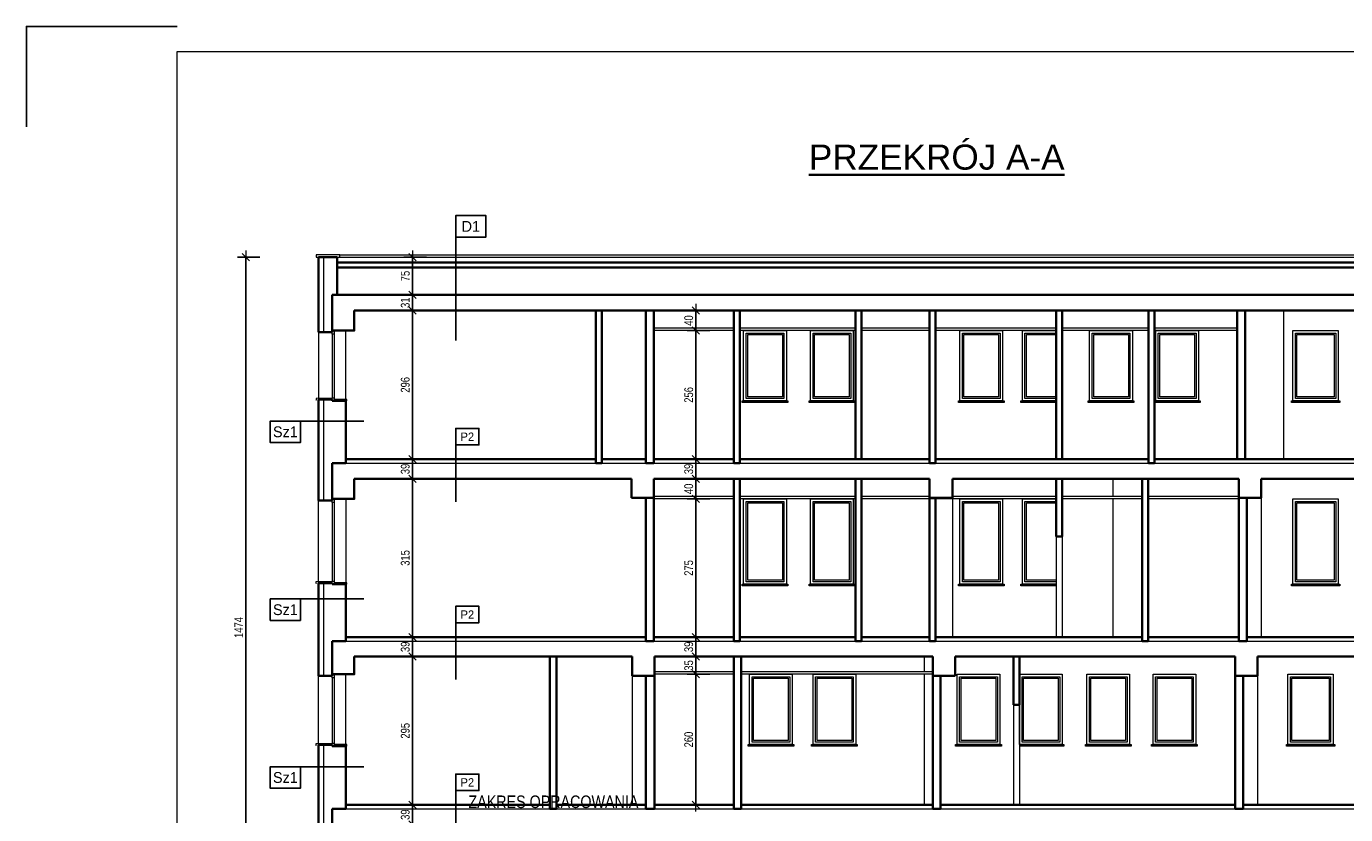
# Model space of a CAD drawing. Header units: millimetres. Extents: x 27490 to 108194, y -40520 to 41185.
# Tile 58 of 65: x 75952 to 78576, y -31072 to -29503. Entities that reach past the tile are written whole.
import ezdxf
from ezdxf.enums import TextEntityAlignment as Align

# ---------------------------------------------------------------- set-up
doc = ezdxf.new("R2010")
doc.units = ezdxf.units.MM
doc.layers.get('0').update_dxf_attribs({"lineweight": 18})
doc.layers.get('Defpoints').update_dxf_attribs({"lineweight": 18})
for name, color, linetype, lineweight in [('BA_txs', 2, 'Continuous', 18), ('M_Ramki do druku', 7, 'Continuous', 18), ('M_Ramki rysunków', 2, 'Continuous', 18), ('M_Teksty duże', 3, 'Continuous', 35), ('PG_STOLARKA', 1, 'Continuous', 18), ('PG_WIDOKOWE_CIENKIE', 1, 'Continuous', 18), ('PG_WYMIARY', 1, 'Continuous', 18), ('PG_ŚCIANY_SŁUPY', 4, 'Continuous', 35)]:
    doc.layers.add(name, color=color, linetype=linetype, lineweight=lineweight)
doc.layers.add('BS_TXG', color=2, linetype='Continuous')
doc.styles.add('BIKTG', font='BIKROMSW.SHX')
doc.styles.add('BIKTS', font='bikromsw.shx', dxfattribs={"width": 0.85})
doc.styles.add('BIKWYM', font='BIKROMSW.SHX', dxfattribs={"width": 0.8})
doc.styles.add('MCAD_TD', font='arial.ttf')
doc.dimstyles.new('BA_KR_50', dxfattribs={"dimscale": 0.5, "dimtxt": 25, "dimasz": 1.666667, "dimexe": 24, "dimexo": 0, "dimgap": 0, "dimtad": 0, "dimdec": 1, "dimrnd": 0.5, "dimzin": 9, "dimdsep": 46, "dimtxsty": 'BIKWYM', "dimblk": 'WYM-KR', "dimcen": 0, "dimdle": 20, "dimclrd": 256, "dimclre": 256, "dimclrt": 7, "dimadec": 0, "dimazin": 0, "dimtfac": 0.033333, "dimtdec": 1, "dimtmove": 0, "dimatfit": 3, "dimldrblk": 'WYM-KR', "dimfxl": 40, "dimfxlon": 1, "dimtvp": 0.8, "dimtolj": 1, "dimarcsym": 0})

# ---------------------------------------------------------------- blocks, each defined once
blk = doc.blocks.new('Znacznik_narozny')
at = {"layer": 'M_Ramki do druku', "lineweight": -2}
blk.add_lwpolyline([(0, -20), (0, 0), (20, 0)], dxfattribs=at)
blk = doc.blocks.new('OZNWAR')
blk.add_lwpolyline([(-35, 0), (-35, 50), (35, 50), (35, 0)], close=True)
at = {"style": 'BIKTG'}
blk.add_attdef('OZNWAR', text='', height=25, dxfattribs=at).set_placement((0, 25), align=Align.MIDDLE)
blk = doc.blocks.new('WYM-KR')
at = {"linetype": 'ByBlock'}
blk.add_line((11.52, 0), (-11.52, 0), dxfattribs=at)
at = {"color": 7, "linetype": 'ByBlock'}
blk.add_line((6.24, 6.24), (-6.24, -6.24), dxfattribs=at)
blk = doc.blocks.new('*D663')
at = {"layer": 'Defpoints', "color": 0, "transparency": 16777216}
for p in [(76719.8, -31052.9), (76993.3, -31052.9), (76910.3, -31091.9)]:
    blk.add_point(p, dxfattribs=at)
at = {"layer": 'PG_WYMIARY', "lineweight": -2, "transparency": 16777216}
for p, q in [((76747.8, -31052.9), (76703, -31052.9)), ((76719.8, -31090.7), (76719.8, -31054)), ((76747.8, -31091.9), (76703, -31091.9))]:
    blk.add_line(p, q, dxfattribs=at)
at = {"layer": 'PG_WYMIARY', "lineweight": -2, "transparency": 16777216, "xscale": 1.166666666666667, "yscale": 1.166666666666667, "zscale": 1.166666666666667}
for p, rotation in [((76719.8, -31052.9), 90), ((76719.8, -31091.9), 270)]:
    blk.add_blockref('WYM-KR', p, dxfattribs=dict(at, rotation=rotation))
at = {"layer": 'PG_WYMIARY', "color": 7, "transparency": 16777216, "insert": (76705.8, -31072.4), "char_height": 17.5, "attachment_point": 5, "rotation": 90, "style": 'BIKWYM'}
blk.add_mtext('\\A1;39', dxfattribs=at)
blk = doc.blocks.new('*D664')
at = {"layer": 'Defpoints', "color": 0, "transparency": 16777216}
for p in [(76719.8, -30757.9), (76993.3, -30757.9), (76993.3, -31052.9)]:
    blk.add_point(p, dxfattribs=at)
at = {"layer": 'PG_WYMIARY', "lineweight": -2, "transparency": 16777216}
for p, q in [((76747.8, -30757.9), (76703, -30757.9)), ((76719.8, -31051.7), (76719.8, -30759)), ((76747.8, -31052.9), (76703, -31052.9))]:
    blk.add_line(p, q, dxfattribs=at)
at = {"layer": 'PG_WYMIARY', "lineweight": -2, "transparency": 16777216, "xscale": 1.166666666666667, "yscale": 1.166666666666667, "zscale": 1.166666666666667}
for p, rotation in [((76719.8, -30757.9), 90), ((76719.8, -31052.9), 270)]:
    blk.add_blockref('WYM-KR', p, dxfattribs=dict(at, rotation=rotation))
at = {"layer": 'PG_WYMIARY', "color": 7, "transparency": 16777216, "insert": (76705.8, -30905.4), "char_height": 17.5, "attachment_point": 5, "rotation": 90, "style": 'BIKWYM'}
blk.add_mtext('\\A1;295', dxfattribs=at)
blk = doc.blocks.new('*D657')
at = {"layer": 'Defpoints', "color": 0, "transparency": 16777216}
for p in [(76719.8, -30718.9), (76993.3, -30718.9), (76993.3, -30757.9)]:
    blk.add_point(p, dxfattribs=at)
at = {"layer": 'PG_WYMIARY', "lineweight": -2, "transparency": 16777216}
for p, q in [((76747.8, -30718.9), (76703, -30718.9)), ((76719.8, -30756.7), (76719.8, -30720)), ((76747.8, -30757.9), (76703, -30757.9))]:
    blk.add_line(p, q, dxfattribs=at)
at = {"layer": 'PG_WYMIARY', "lineweight": -2, "transparency": 16777216, "xscale": 1.166666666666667, "yscale": 1.166666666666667, "zscale": 1.166666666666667}
for p, rotation in [((76719.8, -30718.9), 90), ((76719.8, -30757.9), 270)]:
    blk.add_blockref('WYM-KR', p, dxfattribs=dict(at, rotation=rotation))
at = {"layer": 'PG_WYMIARY', "color": 7, "transparency": 16777216, "insert": (76705.8, -30738.4), "char_height": 17.5, "attachment_point": 5, "rotation": 90, "style": 'BIKWYM'}
blk.add_mtext('\\A1;39', dxfattribs=at)
blk = doc.blocks.new('*D658')
at = {"layer": 'Defpoints', "color": 0, "transparency": 16777216}
for p in [(76719.8, -30403.9), (76993.3, -30403.9), (76993.3, -30718.9)]:
    blk.add_point(p, dxfattribs=at)
at = {"layer": 'PG_WYMIARY', "lineweight": -2, "transparency": 16777216}
for p, q in [((76747.8, -30403.9), (76703, -30403.9)), ((76719.8, -30717.7), (76719.8, -30405)), ((76747.8, -30718.9), (76703, -30718.9))]:
    blk.add_line(p, q, dxfattribs=at)
at = {"layer": 'PG_WYMIARY', "lineweight": -2, "transparency": 16777216, "xscale": 1.166666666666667, "yscale": 1.166666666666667, "zscale": 1.166666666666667}
for p, rotation in [((76719.8, -30403.9), 90), ((76719.8, -30718.9), 270)]:
    blk.add_blockref('WYM-KR', p, dxfattribs=dict(at, rotation=rotation))
at = {"layer": 'PG_WYMIARY', "color": 7, "transparency": 16777216, "insert": (76705.8, -30561.4), "char_height": 17.5, "attachment_point": 5, "rotation": 90, "style": 'BIKWYM'}
blk.add_mtext('\\A1;315', dxfattribs=at)
blk = doc.blocks.new('*D659')
at = {"layer": 'Defpoints', "color": 0, "transparency": 16777216}
for p in [(76719.8, -30364.9), (77084.8, -30364.9), (76993.3, -30403.9)]:
    blk.add_point(p, dxfattribs=at)
at = {"layer": 'PG_WYMIARY', "lineweight": -2, "transparency": 16777216}
for p, q in [((76747.8, -30364.9), (76703, -30364.9)), ((76719.8, -30402.7), (76719.8, -30366)), ((76747.8, -30403.9), (76703, -30403.9))]:
    blk.add_line(p, q, dxfattribs=at)
at = {"layer": 'PG_WYMIARY', "lineweight": -2, "transparency": 16777216, "xscale": 1.166666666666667, "yscale": 1.166666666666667, "zscale": 1.166666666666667}
for p, rotation in [((76719.8, -30364.9), 90), ((76719.8, -30403.9), 270)]:
    blk.add_blockref('WYM-KR', p, dxfattribs=dict(at, rotation=rotation))
at = {"layer": 'PG_WYMIARY', "color": 7, "transparency": 16777216, "insert": (76705.8, -30384.4), "char_height": 17.5, "attachment_point": 5, "rotation": 90, "style": 'BIKWYM'}
blk.add_mtext('\\A1;39', dxfattribs=at)
blk = doc.blocks.new('*D660')
at = {"layer": 'Defpoints', "color": 0, "transparency": 16777216}
for p in [(76719.8, -30068.9), (77084.8, -30068.9), (77084.8, -30364.9)]:
    blk.add_point(p, dxfattribs=at)
at = {"layer": 'PG_WYMIARY', "lineweight": -2, "transparency": 16777216}
for p, q in [((76747.8, -30068.9), (76703, -30068.9)), ((76719.8, -30363.7), (76719.8, -30070)), ((76747.8, -30364.9), (76703, -30364.9))]:
    blk.add_line(p, q, dxfattribs=at)
at = {"layer": 'PG_WYMIARY', "lineweight": -2, "transparency": 16777216, "xscale": 1.166666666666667, "yscale": 1.166666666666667, "zscale": 1.166666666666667}
for p, rotation in [((76719.8, -30068.9), 90), ((76719.8, -30364.9), 270)]:
    blk.add_blockref('WYM-KR', p, dxfattribs=dict(at, rotation=rotation))
at = {"layer": 'PG_WYMIARY', "color": 7, "transparency": 16777216, "insert": (76705.8, -30216.9), "char_height": 17.5, "attachment_point": 5, "rotation": 90, "style": 'BIKWYM'}
blk.add_mtext('\\A1;296', dxfattribs=at)
blk = doc.blocks.new('*D648')
at = {"layer": 'Defpoints', "color": 0, "transparency": 16777216}
for p in [(77283.4, -30792.9), (77359.3, -30792.9), (77359.3, -31052.9)]:
    blk.add_point(p, dxfattribs=at)
at = {"layer": 'PG_WYMIARY', "lineweight": -2, "transparency": 16777216}
for p, q in [((77311.4, -30792.9), (77266.6, -30792.9)), ((77283.4, -31051.7), (77283.4, -30794)), ((77311.4, -31052.9), (77266.6, -31052.9))]:
    blk.add_line(p, q, dxfattribs=at)
at = {"layer": 'PG_WYMIARY', "lineweight": -2, "transparency": 16777216, "xscale": 1.166666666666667, "yscale": 1.166666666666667, "zscale": 1.166666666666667}
for p, rotation in [((77283.4, -30792.9), 90), ((77283.4, -31052.9), 270)]:
    blk.add_blockref('WYM-KR', p, dxfattribs=dict(at, rotation=rotation))
at = {"layer": 'PG_WYMIARY', "color": 7, "transparency": 16777216, "insert": (77269.4, -30922.9), "char_height": 17.5, "attachment_point": 5, "rotation": 90, "style": 'BIKWYM'}
blk.add_mtext('\\A1;260', dxfattribs=at)
blk = doc.blocks.new('*D649')
at = {"layer": 'Defpoints', "color": 0, "transparency": 16777216}
for p in [(77283.4, -30757.9), (77359.3, -30757.9), (77359.3, -30792.9)]:
    blk.add_point(p, dxfattribs=at)
at = {"layer": 'PG_WYMIARY', "lineweight": -2, "transparency": 16777216}
for p, q in [((77311.4, -30757.9), (77266.6, -30757.9)), ((77283.4, -30791.7), (77283.4, -30759)), ((77311.4, -30792.9), (77266.6, -30792.9))]:
    blk.add_line(p, q, dxfattribs=at)
at = {"layer": 'PG_WYMIARY', "lineweight": -2, "transparency": 16777216, "xscale": 1.166666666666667, "yscale": 1.166666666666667, "zscale": 1.166666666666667}
for p, rotation in [((77283.4, -30757.9), 90), ((77283.4, -30792.9), 270)]:
    blk.add_blockref('WYM-KR', p, dxfattribs=dict(at, rotation=rotation))
at = {"layer": 'PG_WYMIARY', "color": 7, "transparency": 16777216, "insert": (77269.4, -30775.4), "char_height": 17.5, "attachment_point": 5, "rotation": 90, "style": 'BIKWYM'}
blk.add_mtext('\\A1;35', dxfattribs=at)
blk = doc.blocks.new('*D650')
at = {"layer": 'Defpoints', "color": 0, "transparency": 16777216}
for p in [(77283.4, -30718.9), (77359.3, -30718.9), (77359.3, -30757.9)]:
    blk.add_point(p, dxfattribs=at)
at = {"layer": 'PG_WYMIARY', "lineweight": -2, "transparency": 16777216}
for p, q in [((77311.4, -30718.9), (77266.6, -30718.9)), ((77283.4, -30756.7), (77283.4, -30720)), ((77311.4, -30757.9), (77266.6, -30757.9))]:
    blk.add_line(p, q, dxfattribs=at)
at = {"layer": 'PG_WYMIARY', "lineweight": -2, "transparency": 16777216, "xscale": 1.166666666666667, "yscale": 1.166666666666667, "zscale": 1.166666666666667}
for p, rotation in [((77283.4, -30718.9), 90), ((77283.4, -30757.9), 270)]:
    blk.add_blockref('WYM-KR', p, dxfattribs=dict(at, rotation=rotation))
at = {"layer": 'PG_WYMIARY', "color": 7, "transparency": 16777216, "insert": (77269.4, -30738.4), "char_height": 17.5, "attachment_point": 5, "rotation": 90, "style": 'BIKWYM'}
blk.add_mtext('\\A1;39', dxfattribs=at)
blk = doc.blocks.new('*D651')
at = {"layer": 'Defpoints', "color": 0, "transparency": 16777216}
for p in [(77283.4, -30443.9), (77358.8, -30443.9), (77359.3, -30718.9)]:
    blk.add_point(p, dxfattribs=at)
at = {"layer": 'PG_WYMIARY', "lineweight": -2, "transparency": 16777216}
for p, q in [((77311.4, -30443.9), (77266.6, -30443.9)), ((77283.4, -30717.7), (77283.4, -30445)), ((77311.4, -30718.9), (77266.6, -30718.9))]:
    blk.add_line(p, q, dxfattribs=at)
at = {"layer": 'PG_WYMIARY', "lineweight": -2, "transparency": 16777216, "xscale": 1.166666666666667, "yscale": 1.166666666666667, "zscale": 1.166666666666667}
for p, rotation in [((77283.4, -30443.9), 90), ((77283.4, -30718.9), 270)]:
    blk.add_blockref('WYM-KR', p, dxfattribs=dict(at, rotation=rotation))
at = {"layer": 'PG_WYMIARY', "color": 7, "transparency": 16777216, "insert": (77269.4, -30581.4), "char_height": 17.5, "attachment_point": 5, "rotation": 90, "style": 'BIKWYM'}
blk.add_mtext('\\A1;275', dxfattribs=at)
blk = doc.blocks.new('*D652')
at = {"layer": 'Defpoints', "color": 0, "transparency": 16777216}
for p in [(77283.4, -30403.9), (77358.8, -30403.9), (77358.8, -30443.9)]:
    blk.add_point(p, dxfattribs=at)
at = {"layer": 'PG_WYMIARY', "lineweight": -2, "transparency": 16777216}
for p, q in [((77311.4, -30403.9), (77266.6, -30403.9)), ((77283.4, -30442.7), (77283.4, -30405)), ((77311.4, -30443.9), (77266.6, -30443.9))]:
    blk.add_line(p, q, dxfattribs=at)
at = {"layer": 'PG_WYMIARY', "lineweight": -2, "transparency": 16777216, "xscale": 1.166666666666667, "yscale": 1.166666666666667, "zscale": 1.166666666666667}
for p, rotation in [((77283.4, -30403.9), 90), ((77283.4, -30443.9), 270)]:
    blk.add_blockref('WYM-KR', p, dxfattribs=dict(at, rotation=rotation))
at = {"layer": 'PG_WYMIARY', "color": 7, "transparency": 16777216, "insert": (77269.4, -30423.9), "char_height": 17.5, "attachment_point": 5, "rotation": 90, "style": 'BIKWYM'}
blk.add_mtext('\\A1;40', dxfattribs=at)
blk = doc.blocks.new('*D654')
at = {"layer": 'Defpoints', "color": 0, "transparency": 16777216}
for p in [(77283.4, -30364.9), (77358.8, -30364.9), (77358.8, -30403.9)]:
    blk.add_point(p, dxfattribs=at)
at = {"layer": 'PG_WYMIARY', "lineweight": -2, "transparency": 16777216}
for p, q in [((77311.4, -30364.9), (77266.6, -30364.9)), ((77283.4, -30402.7), (77283.4, -30366)), ((77311.4, -30403.9), (77266.6, -30403.9))]:
    blk.add_line(p, q, dxfattribs=at)
at = {"layer": 'PG_WYMIARY', "lineweight": -2, "transparency": 16777216, "xscale": 1.166666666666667, "yscale": 1.166666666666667, "zscale": 1.166666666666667}
for p, rotation in [((77283.4, -30364.9), 90), ((77283.4, -30403.9), 270)]:
    blk.add_blockref('WYM-KR', p, dxfattribs=dict(at, rotation=rotation))
at = {"layer": 'PG_WYMIARY', "color": 7, "transparency": 16777216, "insert": (77269.4, -30384.4), "char_height": 17.5, "attachment_point": 5, "rotation": 90, "style": 'BIKWYM'}
blk.add_mtext('\\A1;39', dxfattribs=at)
blk = doc.blocks.new('*D655')
at = {"layer": 'Defpoints', "color": 0, "transparency": 16777216}
for p in [(77283.4, -30108.9), (77358.8, -30108.9), (77358.8, -30364.9)]:
    blk.add_point(p, dxfattribs=at)
at = {"layer": 'PG_WYMIARY', "lineweight": -2, "transparency": 16777216}
for p, q in [((77311.4, -30108.9), (77266.6, -30108.9)), ((77283.4, -30363.7), (77283.4, -30110)), ((77311.4, -30364.9), (77266.6, -30364.9))]:
    blk.add_line(p, q, dxfattribs=at)
at = {"layer": 'PG_WYMIARY', "lineweight": -2, "transparency": 16777216, "xscale": 1.166666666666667, "yscale": 1.166666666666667, "zscale": 1.166666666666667}
for p, rotation in [((77283.4, -30108.9), 90), ((77283.4, -30364.9), 270)]:
    blk.add_blockref('WYM-KR', p, dxfattribs=dict(at, rotation=rotation))
at = {"layer": 'PG_WYMIARY', "color": 7, "transparency": 16777216, "insert": (77269.4, -30236.9), "char_height": 17.5, "attachment_point": 5, "rotation": 90, "style": 'BIKWYM'}
blk.add_mtext('\\A1;256', dxfattribs=at)
blk = doc.blocks.new('*D656')
at = {"layer": 'Defpoints', "color": 0, "transparency": 16777216}
for p in [(77283.4, -30068.9), (77358.8, -30068.9), (77358.8, -30108.9)]:
    blk.add_point(p, dxfattribs=at)
at = {"layer": 'PG_WYMIARY', "lineweight": -2, "transparency": 16777216}
for p, q in [((77311.4, -30068.9), (77266.6, -30068.9)), ((77283.4, -30107.7), (77283.4, -30070)), ((77311.4, -30108.9), (77266.6, -30108.9))]:
    blk.add_line(p, q, dxfattribs=at)
at = {"layer": 'PG_WYMIARY', "lineweight": -2, "transparency": 16777216, "xscale": 1.166666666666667, "yscale": 1.166666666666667, "zscale": 1.166666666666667}
for p, rotation in [((77283.4, -30068.9), 90), ((77283.4, -30108.9), 270)]:
    blk.add_blockref('WYM-KR', p, dxfattribs=dict(at, rotation=rotation))
at = {"layer": 'PG_WYMIARY', "color": 7, "transparency": 16777216, "insert": (77269.4, -30088.9), "char_height": 17.5, "attachment_point": 5, "rotation": 90, "style": 'BIKWYM'}
blk.add_mtext('\\A1;40', dxfattribs=at)
blk = doc.blocks.new('*D653')
at = {"layer": 'Defpoints', "color": 0, "transparency": 16777216}
for p in [(76719.8, -30037.9), (76867.6, -30037.9), (77084.8, -30068.9)]:
    blk.add_point(p, dxfattribs=at)
at = {"layer": 'PG_WYMIARY', "lineweight": -2, "transparency": 16777216}
for p, q in [((76747.8, -30037.9), (76703, -30037.9)), ((76719.8, -30067.7), (76719.8, -30039)), ((76747.8, -30068.9), (76703, -30068.9))]:
    blk.add_line(p, q, dxfattribs=at)
at = {"layer": 'PG_WYMIARY', "lineweight": -2, "transparency": 16777216, "xscale": 1.166666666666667, "yscale": 1.166666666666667, "zscale": 1.166666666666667}
for p, rotation in [((76719.8, -30037.9), 90), ((76719.8, -30068.9), 270)]:
    blk.add_blockref('WYM-KR', p, dxfattribs=dict(at, rotation=rotation))
at = {"layer": 'PG_WYMIARY', "color": 7, "transparency": 16777216, "insert": (76705.8, -30053.4), "char_height": 17.5, "attachment_point": 5, "rotation": 90, "style": 'BIKWYM'}
blk.add_mtext('\\A1;31', dxfattribs=at)
blk = doc.blocks.new('*D645')
at = {"layer": 'Defpoints', "color": 0, "transparency": 16777216}
for p in [(76719.8, -29962.9), (76867.6, -29962.9), (76867.6, -30037.9)]:
    blk.add_point(p, dxfattribs=at)
at = {"layer": 'PG_WYMIARY', "lineweight": -2, "transparency": 16777216}
for p, q in [((76747.8, -29962.9), (76703, -29962.9)), ((76719.8, -30036.7), (76719.8, -29964)), ((76747.8, -30037.9), (76703, -30037.9))]:
    blk.add_line(p, q, dxfattribs=at)
at = {"layer": 'PG_WYMIARY', "lineweight": -2, "transparency": 16777216, "xscale": 1.166666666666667, "yscale": 1.166666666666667, "zscale": 1.166666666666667}
for p, rotation in [((76719.8, -29962.9), 90), ((76719.8, -30037.9), 270)]:
    blk.add_blockref('WYM-KR', p, dxfattribs=dict(at, rotation=rotation))
at = {"layer": 'PG_WYMIARY', "color": 7, "transparency": 16777216, "insert": (76705.8, -30000.4), "char_height": 17.5, "attachment_point": 5, "rotation": 90, "style": 'BIKWYM'}
blk.add_mtext('\\A1;75', dxfattribs=at)
blk = doc.blocks.new('*D646')
at = {"layer": 'Defpoints', "color": 0, "transparency": 16777216}
for p in [(76533.3, -29962.9), (76388.6, -31436.9), (76537.3, -31436.9)]:
    blk.add_point(p, dxfattribs=at)
at = {"layer": 'PG_WYMIARY', "lineweight": -2, "transparency": 16777216}
for p, q in [((76416.6, -29962.9), (76371.8, -29962.9)), ((76388.6, -29964), (76388.6, -31435.7)), ((76416.6, -31436.9), (76371.8, -31436.9))]:
    blk.add_line(p, q, dxfattribs=at)
at = {"layer": 'PG_WYMIARY', "lineweight": -2, "transparency": 16777216, "xscale": 1.166666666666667, "yscale": 1.166666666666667, "zscale": 1.166666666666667}
for p, rotation in [((76388.6, -29962.9), 90), ((76388.6, -31436.9), 270)]:
    blk.add_blockref('WYM-KR', p, dxfattribs=dict(at, rotation=rotation))
at = {"layer": 'PG_WYMIARY', "color": 7, "transparency": 16777216, "insert": (76374.6, -30699.9), "char_height": 17.5, "attachment_point": 5, "rotation": 90, "style": 'BIKWYM'}
blk.add_mtext('\\A1;1474', dxfattribs=at)

msp = doc.modelspace()

# ---------------------------------------------------------------- linework, layer by layer
at = {"layer": 'BS_TXG', "color": 18, "true_color": 0x000000}
for p, q in [((76806.05, -29922.97), (76806.05, -30128.48)), ((76623.47, -30288.93), (76497.39, -30288.93)), ((76806.05, -30326.95), (76806.05, -30449.48)), ((76623.47, -30642.93), (76497.39, -30642.93)), ((76806.05, -30680.95), (76806.05, -30803.48)), ((76623.47, -30976.93), (76497.39, -30976.93)), ((76806.05, -31014.95), (76806.05, -31137.48))]:
    msp.add_line(p, q, dxfattribs=at)
at = {"layer": 'M_Ramki do druku', "color": 18, "lineweight": -2, "true_color": 0x000000}
msp.add_line((76252.33, -29503.39), (75952.33, -29503.39), dxfattribs=at)
at = {"layer": 'M_Ramki rysunków', "color": 18, "true_color": 0x000000}
msp.add_lwpolyline([(76252.33, -32423.39), (76252.33, -29553.39), (80102.33, -29553.39), (80102.33, -32423.39)], close=True, dxfattribs=at)
at = {"layer": 'PG_STOLARKA', "color": 18, "true_color": 0x000000}
for p, q in [((76533.34, -30112.36), (76533.43, -30246.36)), ((76587.34, -30245.86), (76587.34, -30108.86)), ((76560.34, -30115.86), (76560.43, -30242.86)), ((76564.34, -30115.86), (76564.43, -30242.86)), ((76533.43, -30246.36), (76533.43, -30246.36)), ((76533.34, -30611.36), (76533.34, -30447.36)), ((76560.34, -30450.86), (76560.34, -30607.86)), ((76564.34, -30450.86), (76564.34, -30607.86)), ((76587.34, -30443.86), (76587.34, -30610.86)), ((76533.34, -30611.36), (76533.34, -30611.36)), ((76533.34, -30933.36), (76533.34, -30796.36)), ((76587.25, -30932.86), (76587.25, -30792.86)), ((76560.34, -30799.86), (76560.34, -30929.86)), ((76564.34, -30799.86), (76564.34, -30929.86))]:
    msp.add_line(p, q, dxfattribs=at)
for points in [[(76564.34, -30115.86), (76560.34, -30115.86), (76560.34, -30108.86), (76564.34, -30108.86)], [(76564.43, -30248.86), (76560.43, -30248.86), (76560.43, -30242.86), (76564.43, -30242.86)], [(76589.43, -30245.86), (76564.43, -30245.86), (76564.43, -30248.86), (76589.43, -30248.86)], [(76564.34, -30450.86), (76560.34, -30450.86), (76560.34, -30443.86), (76564.34, -30443.86)], [(76564.34, -30613.86), (76560.34, -30613.86), (76560.34, -30607.86), (76564.34, -30607.86)], [(76589.34, -30610.86), (76564.34, -30610.86), (76564.34, -30613.86), (76589.34, -30613.86)], [(76564.34, -30799.86), (76560.34, -30799.86), (76560.34, -30792.86), (76564.34, -30792.86)], [(76564.34, -30935.86), (76560.34, -30935.86), (76560.34, -30929.86), (76564.34, -30929.86)], [(76589.34, -30932.86), (76564.34, -30932.86), (76564.34, -30935.86), (76589.34, -30935.86)]]:
    msp.add_lwpolyline(points, close=True, dxfattribs=at)
at = {"layer": 'PG_WIDOKOWE_CIENKIE', "color": 18, "true_color": 0x000000}
for p, q in [((76543.34, -29962.86), (76543.34, -30112.36)), ((76570.34, -29971.83), (78987.68, -29971.83)), ((76575.34, -29957.86), (78982.68, -29957.86)), ((76575.34, -29962.86), (78982.68, -29962.86)), ((78451.84, -30068.86), (78451.84, -30364.86)), ((77358.84, -30103.86), (77199.84, -30103.86)), ((77358.84, -30108.86), (77199.84, -30108.86)), ((77600.85, -30103.86), (77370.85, -30103.86)), ((77600.85, -30108.86), (77370.85, -30108.86)), ((77747.85, -30103.86), (77612.85, -30103.86)), ((77747.85, -30108.86), (77612.85, -30108.86)), ((77999.85, -30103.86), (77759.85, -30103.86)), ((77999.85, -30108.86), (77759.85, -30108.86)), ((78183.84, -30103.86), (78011.85, -30103.86)), ((78183.84, -30108.86), (78011.85, -30108.86)), ((78359.84, -30103.86), (78195.83, -30103.86)), ((78359.84, -30108.86), (78195.83, -30108.86)), ((76543.34, -30246.36), (76543.34, -30447.36)), ((76587.34, -30372.86), (78971.84, -30372.86)), ((77793.84, -30403.86), (77793.84, -30718.86)), ((78112.84, -30403.86), (78112.84, -30438.86)), ((78407.34, -30403.86), (78407.34, -30718.86)), ((77358.84, -30438.86), (77199.84, -30438.86)), ((77358.84, -30443.86), (77199.84, -30443.86)), ((77600.85, -30438.86), (77370.85, -30438.86)), ((77600.85, -30443.86), (77370.85, -30443.86)), ((77747.85, -30438.86), (77612.85, -30438.86)), ((77793.84, -30443.86), (77612.85, -30443.86)), ((77999.85, -30438.86), (77793.84, -30438.86)), ((77999.85, -30443.86), (77793.84, -30443.86)), ((78170.84, -30438.86), (78011.85, -30438.86)), ((78170.84, -30443.86), (78011.85, -30443.86)), ((78112.84, -30443.86), (78112.84, -30718.86)), ((78363.34, -30438.86), (78182.84, -30438.86)), ((78363.34, -30443.86), (78182.84, -30443.86)), ((77999.84, -30518.86), (77999.84, -30718.86)), ((78011.84, -30518.86), (78011.84, -30718.86)), ((76543.34, -30611.36), (76543.34, -30796.36)), ((76587.34, -30726.86), (78971.84, -30726.86)), ((77737.84, -30757.86), (77737.84, -30787.86)), ((77156.84, -30795.86), (77156.84, -31052.86)), ((77359.34, -30787.86), (77201.34, -30787.86)), ((77359.34, -30792.86), (77201.34, -30792.86)), ((77754.84, -30787.86), (77373.84, -30787.86)), ((77754.84, -30792.86), (77373.84, -30792.86)), ((77737.84, -30792.86), (77737.84, -31052.86)), ((78400.34, -30795.86), (78400.34, -31052.86)), ((77914.99, -30853.86), (77914.99, -31052.86)), ((77926.99, -30853.86), (77926.99, -31052.86)), ((76543.34, -30933.36), (76543.34, -31506.86)), ((76587.34, -31060.86), (78971.84, -31060.86))]:
    msp.add_line(p, q, dxfattribs=at)
for points in [[(76575.34, -29957.86), (76528.34, -29957.86), (76528.34, -29962.86), (76575.34, -29962.86)], [(77378.62, -30108.86), (77463.62, -30108.86), (77463.62, -30248.86), (77378.62, -30248.86)], [(77383.62, -30113.86), (77458.62, -30113.86), (77458.62, -30243.86), (77383.62, -30243.86)], [(77511.62, -30108.86), (77596.62, -30108.86), (77596.62, -30248.86), (77511.62, -30248.86)], [(77516.62, -30113.86), (77591.62, -30113.86), (77591.62, -30243.86), (77516.62, -30243.86)], [(77808.62, -30108.86), (77893.62, -30108.86), (77893.62, -30248.86), (77808.62, -30248.86)], [(77813.62, -30113.86), (77888.62, -30113.86), (77888.62, -30243.86), (77813.62, -30243.86)], [(78066.62, -30108.86), (78151.62, -30108.86), (78151.62, -30248.86), (78066.62, -30248.86)], [(78071.62, -30113.86), (78146.62, -30113.86), (78146.62, -30243.86), (78071.62, -30243.86)], [(78198.12, -30108.86), (78283.12, -30108.86), (78283.12, -30248.86), (78198.12, -30248.86)], [(78203.12, -30113.86), (78278.12, -30113.86), (78278.12, -30243.86), (78203.12, -30243.86)], [(78470.84, -30108.86), (78560.84, -30108.86), (78560.84, -30248.86), (78470.84, -30248.86)], [(78475.84, -30113.86), (78555.84, -30113.86), (78555.84, -30243.86), (78475.84, -30243.86)], [(77386.62, -30116.86), (77455.62, -30116.86), (77455.62, -30240.86), (77386.62, -30240.86)], [(77519.62, -30116.86), (77588.62, -30116.86), (77588.62, -30240.86), (77519.62, -30240.86)], [(77816.62, -30116.86), (77885.62, -30116.86), (77885.62, -30240.86), (77816.62, -30240.86)], [(78074.62, -30116.86), (78143.62, -30116.86), (78143.62, -30240.86), (78074.62, -30240.86)], [(78206.12, -30116.86), (78275.12, -30116.86), (78275.12, -30240.86), (78206.12, -30240.86)], [(78478.84, -30116.86), (78552.84, -30116.86), (78552.84, -30240.86), (78478.84, -30240.86)], [(77375.62, -30248.86), (77466.62, -30248.86), (77466.62, -30251.86), (77375.62, -30251.86)], [(77508.62, -30248.86), (77599.62, -30248.86), (77599.62, -30251.86), (77508.62, -30251.86)], [(77805.62, -30248.86), (77896.62, -30248.86), (77896.62, -30251.86), (77805.62, -30251.86)], [(78063.62, -30248.86), (78154.62, -30248.86), (78154.62, -30251.86), (78063.62, -30251.86)], [(78195.12, -30248.86), (78286.12, -30248.86), (78286.12, -30251.86), (78195.12, -30251.86)], [(78467.84, -30248.86), (78563.84, -30248.86), (78563.84, -30251.86), (78467.84, -30251.86)], [(77378.62, -30443.86), (77463.62, -30443.86), (77463.62, -30613.86), (77378.62, -30613.86)], [(77383.62, -30448.86), (77458.62, -30448.86), (77458.62, -30608.86), (77383.62, -30608.86)], [(77386.62, -30451.86), (77455.62, -30451.86), (77455.62, -30605.86), (77386.62, -30605.86)], [(77511.62, -30443.86), (77596.62, -30443.86), (77596.62, -30613.86), (77511.62, -30613.86)], [(77516.62, -30448.86), (77591.62, -30448.86), (77591.62, -30608.86), (77516.62, -30608.86)], [(77519.62, -30451.86), (77588.62, -30451.86), (77588.62, -30605.86), (77519.62, -30605.86)], [(77808.62, -30443.86), (77893.62, -30443.86), (77893.62, -30613.86), (77808.62, -30613.86)], [(77813.62, -30448.86), (77888.62, -30448.86), (77888.62, -30608.86), (77813.62, -30608.86)], [(77816.62, -30451.86), (77885.62, -30451.86), (77885.62, -30605.86), (77816.62, -30605.86)], [(78470.84, -30443.86), (78560.84, -30443.86), (78560.84, -30613.86), (78470.84, -30613.86)], [(78475.84, -30448.86), (78555.84, -30448.86), (78555.84, -30608.86), (78475.84, -30608.86)], [(78478.84, -30451.86), (78552.84, -30451.86), (78552.84, -30605.86), (78478.84, -30605.86)], [(77375.62, -30613.86), (77466.62, -30613.86), (77466.62, -30616.86), (77375.62, -30616.86)], [(77508.62, -30613.86), (77599.62, -30613.86), (77599.62, -30616.86), (77508.62, -30616.86)], [(77805.62, -30613.86), (77896.62, -30613.86), (77896.62, -30616.86), (77805.62, -30616.86)], [(78467.84, -30613.86), (78563.84, -30613.86), (78563.84, -30616.86), (78467.84, -30616.86)], [(77390.37, -30792.86), (77475.37, -30792.86), (77475.37, -30932.86), (77390.37, -30932.86)], [(77516.62, -30792.86), (77601.62, -30792.86), (77601.62, -30932.86), (77516.62, -30932.86)], [(77803.12, -30792.86), (77888.12, -30792.86), (77888.12, -30932.86), (77803.12, -30932.86)], [(77927.27, -30792.86), (78012.27, -30792.86), (78012.27, -30932.86), (77927.27, -30932.86)], [(78061.12, -30792.86), (78146.12, -30792.86), (78146.12, -30932.86), (78061.12, -30932.86)], [(78192.62, -30792.86), (78277.62, -30792.86), (78277.62, -30932.86), (78192.62, -30932.86)], [(78460.84, -30792.86), (78550.84, -30792.86), (78550.84, -30932.86), (78460.84, -30932.86)], [(77395.37, -30797.86), (77470.37, -30797.86), (77470.37, -30927.86), (77395.37, -30927.86)], [(77398.37, -30800.86), (77467.37, -30800.86), (77467.37, -30924.86), (77398.37, -30924.86)], [(77521.62, -30797.86), (77596.62, -30797.86), (77596.62, -30927.86), (77521.62, -30927.86)], [(77524.62, -30800.86), (77593.62, -30800.86), (77593.62, -30924.86), (77524.62, -30924.86)], [(77808.12, -30797.86), (77883.12, -30797.86), (77883.12, -30927.86), (77808.12, -30927.86)], [(77811.12, -30800.86), (77880.12, -30800.86), (77880.12, -30924.86), (77811.12, -30924.86)], [(77932.27, -30797.86), (78007.27, -30797.86), (78007.27, -30927.86), (77932.27, -30927.86)], [(77935.27, -30800.86), (78004.27, -30800.86), (78004.27, -30924.86), (77935.27, -30924.86)], [(78066.12, -30797.86), (78141.12, -30797.86), (78141.12, -30927.86), (78066.12, -30927.86)], [(78069.12, -30800.86), (78138.12, -30800.86), (78138.12, -30924.86), (78069.12, -30924.86)], [(78197.62, -30797.86), (78272.62, -30797.86), (78272.62, -30927.86), (78197.62, -30927.86)], [(78200.62, -30800.86), (78269.62, -30800.86), (78269.62, -30924.86), (78200.62, -30924.86)], [(78465.84, -30797.86), (78545.84, -30797.86), (78545.84, -30927.86), (78465.84, -30927.86)], [(78468.84, -30800.86), (78542.84, -30800.86), (78542.84, -30924.86), (78468.84, -30924.86)], [(77387.37, -30932.86), (77478.37, -30932.86), (77478.37, -30935.86), (77387.37, -30935.86)], [(77513.62, -30932.86), (77604.62, -30932.86), (77604.62, -30935.86), (77513.62, -30935.86)], [(77800.12, -30932.86), (77891.12, -30932.86), (77891.12, -30935.86), (77800.12, -30935.86)], [(78058.12, -30932.86), (78149.12, -30932.86), (78149.12, -30935.86), (78058.12, -30935.86)], [(78189.62, -30932.86), (78280.62, -30932.86), (78280.62, -30935.86), (78189.62, -30935.86)], [(78457.84, -30932.86), (78553.84, -30932.86), (78553.84, -30935.86), (78457.84, -30935.86)]]:
    msp.add_lwpolyline(points, close=True, dxfattribs=at)
for points in [[(77999.85, -30248.86), (77932.77, -30248.86), (77932.77, -30108.86), (77999.85, -30108.86)], [(77999.85, -30243.86), (77937.77, -30243.86), (77937.77, -30113.86), (77999.85, -30113.86)], [(77999.85, -30240.86), (77940.77, -30240.86), (77940.77, -30116.86), (77999.85, -30116.86)], [(76560.43, -30243.46), (76528.3, -30244.31), (76528.3, -30247.47), (76529.35, -30245.8)], [(77999.85, -30251.86), (77929.77, -30251.86), (77929.77, -30248.86), (77999.85, -30248.86)], [(77999.84, -30613.86), (77932.77, -30613.86), (77932.77, -30443.86), (77999.84, -30443.86)], [(77999.84, -30608.86), (77937.77, -30608.86), (77937.77, -30448.86), (77999.84, -30448.86)], [(77999.84, -30605.86), (77940.77, -30605.86), (77940.77, -30451.86), (77999.84, -30451.86)], [(76560.34, -30608.46), (76528.21, -30609.31), (76528.21, -30612.47), (76529.25, -30610.8)], [(77999.84, -30616.86), (77929.77, -30616.86), (77929.77, -30613.86), (77999.84, -30613.86)], [(76560.34, -30930.46), (76528.21, -30931.31), (76528.21, -30934.47), (76529.25, -30932.8)], [(77926.99, -30932.86), (78015.27, -30932.86), (78015.27, -30935.86), (77926.99, -30935.86)]]:
    msp.add_lwpolyline(points, dxfattribs=at)
at = {"layer": 'PG_ŚCIANY_SŁUPY', "color": 18, "true_color": 0x000000}
for p, q in [((76533.34, -29962.86), (76533.34, -30112.36)), ((76533.34, -29962.86), (76570.34, -29962.86)), ((76570.34, -29962.86), (76570.34, -30037.86)), ((76570.34, -29973.65), (78987.68, -29973.65)), ((76570.34, -29983.65), (78987.68, -29983.65)), ((76560.34, -30037.86), (78987.68, -30037.86)), ((76604.34, -30068.86), (78959.84, -30068.86)), ((77084.84, -30068.86), (77084.84, -30372.86)), ((77096.84, -30068.86), (77096.84, -30372.86)), ((77183.84, -30068.86), (77183.84, -30372.86)), ((77199.84, -30068.86), (77199.84, -30372.86)), ((77358.84, -30068.86), (77358.84, -30372.86)), ((77370.85, -30068.86), (77370.85, -30372.86)), ((77600.85, -30068.86), (77600.85, -30364.86)), ((77612.85, -30068.86), (77612.85, -30364.86)), ((77747.85, -30068.86), (77747.85, -30372.86)), ((77759.85, -30068.86), (77759.85, -30372.86)), ((77999.85, -30068.86), (77999.85, -30364.86)), ((78011.85, -30068.86), (78011.85, -30364.86)), ((78183.84, -30068.86), (78183.84, -30372.86)), ((78195.83, -30068.86), (78195.83, -30372.86)), ((78359.84, -30068.86), (78359.84, -30364.86)), ((78375.84, -30068.86), (78375.84, -30364.86)), ((76533.34, -30112.36), (76560.34, -30112.36)), ((76560.34, -30112.36), (76560.34, -30108.86)), ((76533.34, -30246.36), (76560.43, -30246.36)), ((76533.34, -30447.36), (76533.34, -30246.36)), ((76560.43, -30246.36), (76560.43, -30248.86)), ((76587.34, -30248.86), (76560.43, -30248.86)), ((76587.34, -30248.86), (76587.34, -30372.86)), ((76560.34, -30372.86), (76587.34, -30372.86)), ((76587.34, -30364.86), (77084.84, -30364.86)), ((77084.84, -30372.86), (77096.84, -30372.86)), ((77096.84, -30364.86), (77183.84, -30364.86)), ((77183.84, -30372.86), (77199.84, -30372.86)), ((77199.84, -30364.86), (77358.84, -30364.86)), ((77358.84, -30372.86), (77370.85, -30372.86)), ((77370.85, -30364.86), (77747.85, -30364.86)), ((77747.85, -30372.86), (77759.87, -30372.86)), ((77759.85, -30364.86), (78183.84, -30364.86)), ((78183.84, -30372.86), (78195.83, -30372.86)), ((78195.83, -30364.86), (78971.84, -30364.86)), ((76604.34, -30403.86), (77155.34, -30403.86)), ((77155.34, -30403.86), (77155.34, -30441.86)), ((77199.84, -30403.86), (77747.84, -30403.86)), ((77199.84, -30403.86), (77199.84, -30726.86)), ((77199.84, -30441.86), (77199.84, -30403.86)), ((77358.84, -30403.86), (77358.84, -30726.86)), ((77370.84, -30403.86), (77370.84, -30726.86)), ((77600.84, -30403.86), (77600.84, -30726.86)), ((77612.84, -30403.86), (77612.84, -30726.86)), ((77747.84, -30403.86), (77747.84, -30726.86)), ((77747.84, -30403.86), (77747.84, -30441.86)), ((77793.84, -30403.86), (78363.34, -30403.86)), ((77793.84, -30441.86), (77793.84, -30403.86)), ((77999.84, -30403.86), (77999.84, -30518.86)), ((78011.84, -30403.86), (78011.84, -30518.86)), ((78170.84, -30403.86), (78170.84, -30726.86)), ((78182.84, -30403.86), (78182.84, -30726.86)), ((78363.34, -30403.86), (78363.34, -30726.86)), ((78363.34, -30403.86), (78363.34, -30441.86)), ((78407.34, -30403.86), (78959.84, -30403.86)), ((78407.34, -30441.86), (78407.34, -30403.86)), ((76533.34, -30447.36), (76560.34, -30447.36)), ((76560.34, -30447.36), (76560.34, -30443.86)), ((77155.34, -30441.86), (77199.84, -30441.86)), ((77183.84, -30441.86), (77183.84, -30726.86)), ((77747.84, -30441.86), (77793.84, -30441.86)), ((77759.84, -30441.86), (77759.84, -30726.86)), ((78363.34, -30441.86), (78407.34, -30441.86)), ((78379.34, -30441.86), (78379.34, -30726.86)), ((78011.84, -30518.86), (77999.84, -30518.86)), ((76533.34, -30611.36), (76533.34, -30796.36)), ((76533.34, -30611.36), (76560.34, -30611.36)), ((76560.34, -30611.36), (76560.34, -30613.86)), ((76587.25, -30613.86), (76560.34, -30613.86)), ((76587.34, -30613.86), (76587.34, -30726.86)), ((76560.34, -30726.86), (76587.34, -30726.86)), ((76587.34, -30718.86), (77183.84, -30718.86)), ((77183.84, -30726.86), (77199.84, -30726.86)), ((77199.84, -30718.86), (77358.84, -30718.86)), ((77358.84, -30726.86), (77370.84, -30726.86)), ((77370.84, -30718.86), (77600.84, -30718.86)), ((77600.84, -30726.86), (77612.84, -30726.86)), ((77612.84, -30718.86), (77747.84, -30718.86)), ((77747.84, -30726.86), (77759.84, -30726.86)), ((77759.84, -30718.86), (78011.84, -30718.86)), ((78011.84, -30718.86), (78170.84, -30718.86)), ((78170.84, -30726.86), (78182.84, -30726.86)), ((78182.84, -30718.86), (78363.34, -30718.86)), ((78363.34, -30726.86), (78379.34, -30726.86)), ((78379.34, -30718.86), (78971.84, -30718.86)), ((77156.84, -30757.86), (76604.34, -30757.86)), ((76993.34, -30757.86), (76993.34, -31060.86)), ((77006.34, -30757.86), (77006.34, -31060.86)), ((77156.84, -30757.86), (77156.84, -30795.86)), ((77754.84, -30757.86), (77201.34, -30757.86)), ((77201.34, -30795.86), (77201.34, -30757.86)), ((77359.34, -30757.86), (77359.34, -31060.86)), ((77373.84, -30757.86), (77373.84, -31060.86)), ((77754.84, -30757.86), (77754.84, -31060.86)), ((77754.84, -30757.86), (77754.84, -30795.86)), ((78355.84, -30757.86), (77799.34, -30757.86)), ((77799.34, -30795.86), (77799.34, -30757.86)), ((77914.99, -30757.86), (77914.99, -30853.86)), ((77926.99, -30757.86), (77926.99, -30853.86)), ((78355.84, -30757.86), (78355.84, -31060.86)), ((78355.84, -30757.86), (78355.84, -30795.86)), ((78959.84, -30757.86), (78400.34, -30757.86)), ((78400.34, -30795.86), (78400.34, -30757.86)), ((76533.34, -30796.36), (76560.34, -30796.36)), ((76587.34, -30792.86), (76560.34, -30792.86)), ((76560.34, -30796.36), (76560.34, -30792.86)), ((77156.84, -30795.86), (77201.34, -30795.86)), ((77184.34, -30795.86), (77184.34, -31060.86)), ((77201.34, -30795.86), (77201.34, -31060.86)), ((77754.84, -30795.86), (77799.34, -30795.86)), ((77769.84, -30795.86), (77769.84, -31060.86)), ((78355.84, -30795.86), (78400.34, -30795.86)), ((78371.84, -30795.86), (78371.84, -31060.86)), ((77926.99, -30853.86), (77914.99, -30853.86)), ((76533.34, -30933.36), (76533.34, -31406.86)), ((76533.34, -30933.36), (76560.34, -30933.36)), ((76560.34, -30933.36), (76560.34, -30935.86)), ((76587.25, -30935.86), (76560.34, -30935.86)), ((76587.34, -30935.86), (76587.34, -31060.86)), ((76587.34, -31052.86), (76993.34, -31052.86)), ((77006.34, -31052.86), (77184.34, -31052.86)), ((77201.34, -31052.86), (77359.34, -31052.86)), ((77373.84, -31052.86), (77754.84, -31052.86)), ((77769.84, -31052.86), (78355.84, -31052.86)), ((78371.84, -31052.86), (78971.84, -31052.86)), ((76587.34, -31060.86), (76560.34, -31060.86)), ((76993.34, -31060.86), (77006.34, -31060.86)), ((77184.34, -31060.86), (77201.34, -31060.86)), ((77359.34, -31060.86), (77373.84, -31060.86)), ((77754.84, -31060.86), (77769.84, -31060.86)), ((78355.84, -31060.86), (78371.84, -31060.86))]:
    msp.add_line(p, q, dxfattribs=at)
for points in [[(76560.34, -30037.86), (76560.34, -30108.86), (76604.34, -30108.86), (76604.34, -30068.86)], [(76560.34, -30372.86), (76560.34, -30443.86), (76604.34, -30443.86), (76604.34, -30403.86)], [(76560.34, -30726.86), (76560.34, -30792.86), (76604.34, -30792.86), (76604.34, -30757.86)], [(76560.34, -31060.86), (76560.34, -31127.86), (76604.34, -31127.86), (76604.34, -31091.86)]]:
    msp.add_lwpolyline(points, dxfattribs=at)

# ---------------------------------------------------------------- block references
at = {"layer": 'BS_TXG', "color": 18, "true_color": 0x000000, "rotation": 359.999998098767}
for p, xscale, yscale, zscale, values in [((76836.08, -29922.97), 0.8580000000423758, 0.8580000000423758, 0.8580000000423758, {'OZNWAR': 'D1'}), ((76829.15, -30336.48), 0.6600000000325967, 0.6600000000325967, 0.6600000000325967, {'OZNWAR': 'P2'}), ((76829.15, -30690.48), 0.6600000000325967, 0.6600000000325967, 0.6600000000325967, {'OZNWAR': 'P2'}), ((76829.15, -31024.48), 0.6600000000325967, 0.6600000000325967, 0.6600000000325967, {'OZNWAR': 'P2'})]:
    msp.add_blockref('OZNWAR', p, dxfattribs=dict(at, xscale=xscale, yscale=yscale, zscale=zscale)).add_auto_attribs(values)
at = {"layer": 'BS_TXG', "color": 18, "true_color": 0x000000}
ref = msp.add_blockref('OZNWAR', (76467.36, -30288.93), dxfattribs=dict(at, xscale=0.8580000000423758, yscale=0.8580000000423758, zscale=0.8580000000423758, rotation=179.999998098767))
ref.add_attrib('OZNWAR', 'Sz1', dxfattribs={"layer": '0', "height": 21.45, "rotation": 360, "style": 'BIKTG'}).set_placement((76467.36, -30310.38), align=Align.MIDDLE)
ref = msp.add_blockref('OZNWAR', (76467.36, -30642.93), dxfattribs=dict(at, xscale=0.8580000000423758, yscale=0.8580000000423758, zscale=0.8580000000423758, rotation=179.999998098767))
ref.add_attrib('OZNWAR', 'Sz1', dxfattribs={"layer": '0', "height": 21.45, "rotation": 360, "style": 'BIKTG'}).set_placement((76467.36, -30664.38), align=Align.MIDDLE)
ref = msp.add_blockref('OZNWAR', (76467.36, -30976.93), dxfattribs=dict(at, xscale=0.8580000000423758, yscale=0.8580000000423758, zscale=0.8580000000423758, rotation=179.999998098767))
ref.add_attrib('OZNWAR', 'Sz1', dxfattribs={"layer": '0', "height": 21.45, "rotation": 360, "style": 'BIKTG'}).set_placement((76467.36, -30998.38), align=Align.MIDDLE)
at = {"layer": 'M_Ramki do druku', "color": 18, "lineweight": -2, "true_color": 0x000000, "xscale": 10, "yscale": 10, "zscale": 10}
msp.add_blockref('Znacznik_narozny', (75952.33, -29503.39), dxfattribs=at)

# ---------------------------------------------------------------- texts
at = {"layer": 'BA_txs', "color": 18, "true_color": 0x000000, "style": 'BIKTS', "width": 0.85}
msp.add_text('ZAKRES OPRACOWANIA', height=25, dxfattribs=at).set_placement((76831.37, -31059.23))
at = {"layer": 'M_Teksty duże', "color": 18, "true_color": 0x000000, "style": 'MCAD_TD'}
msp.add_text('%%UPRZEKRÓJ A-A', height=50, dxfattribs=at).set_placement((77508.39, -29788.61))

# ---------------------------------------------------------------- dimensions: what is measured, and where the dimension line sits
at = {"layer": 'PG_WYMIARY', "color": 18, "true_color": 0x000000}
for base, p1, p2, picture, middle in [((76388.56, -31436.86), (76533.34, -29962.86), (76537.34, -31436.86), '*D646', (76374.56, -30699.86)), ((76719.84, -30068.86), (77084.84, -30364.86), (77084.84, -30068.86), '*D660', (76705.84, -30216.86)), ((77283.41, -30068.86), (77358.84, -30108.86), (77358.84, -30068.86), '*D656', (77269.41, -30088.86)), ((77283.41, -30108.86), (77358.84, -30364.86), (77358.84, -30108.86), '*D655', (77269.41, -30236.86)), ((76719.84, -30364.86), (76993.34, -30403.86), (77084.84, -30364.86), '*D659', (76705.84, -30384.36)), ((77283.41, -30364.86), (77358.84, -30403.86), (77358.84, -30364.86), '*D654', (77269.41, -30384.36)), ((76719.84, -30403.86), (76993.34, -30718.86), (76993.34, -30403.86), '*D658', (76705.84, -30561.36)), ((77283.41, -30403.86), (77358.84, -30443.86), (77358.84, -30403.86), '*D652', (77269.41, -30423.86)), ((77283.41, -30443.86), (77359.34, -30718.86), (77358.84, -30443.86), '*D651', (77269.41, -30581.36)), ((76719.84, -30718.86), (76993.34, -30757.86), (76993.34, -30718.86), '*D657', (76705.84, -30738.36)), ((77283.41, -30718.86), (77359.34, -30757.86), (77359.34, -30718.86), '*D650', (77269.41, -30738.36)), ((76719.84, -30757.86), (76993.34, -31052.86), (76993.34, -30757.86), '*D664', (76705.84, -30905.36)), ((77283.41, -30757.86), (77359.34, -30792.86), (77359.34, -30757.86), '*D649', (77269.41, -30775.36)), ((77283.41, -30792.86), (77359.34, -31052.86), (77359.34, -30792.86), '*D648', (77269.41, -30922.86)), ((76719.84, -31052.86), (76910.34, -31091.86), (76993.34, -31052.86), '*D663', (76705.84, -31072.36))]:
    dim = msp.add_linear_dim(base=base, p1=p1, p2=p2, angle=90, dimstyle='BA_KR_50', override={"dimscale": 0.7, "dimtmove": 1}, dxfattribs=at)
    dim.commit()
    dim.dimension.update_dxf_attribs({"geometry": picture, "text_midpoint": middle})
at = {"layer": 'PG_WYMIARY'}
for base, p1, p2, picture, middle in [((76719.84, -29962.86), (76867.57, -30037.86), (76867.57, -29962.86), '*D645', (76705.84, -30000.36)), ((76719.84, -30037.86), (77084.84, -30068.86), (76867.57, -30037.86), '*D653', (76705.84, -30053.36))]:
    dim = msp.add_linear_dim(base=base, p1=p1, p2=p2, angle=90, dimstyle='BA_KR_50', override={"dimscale": 0.7, "dimtmove": 1}, dxfattribs=at)
    dim.commit()
    dim.dimension.update_dxf_attribs({"geometry": picture, "text_midpoint": middle})

doc.saveas('drawing.dxf')
